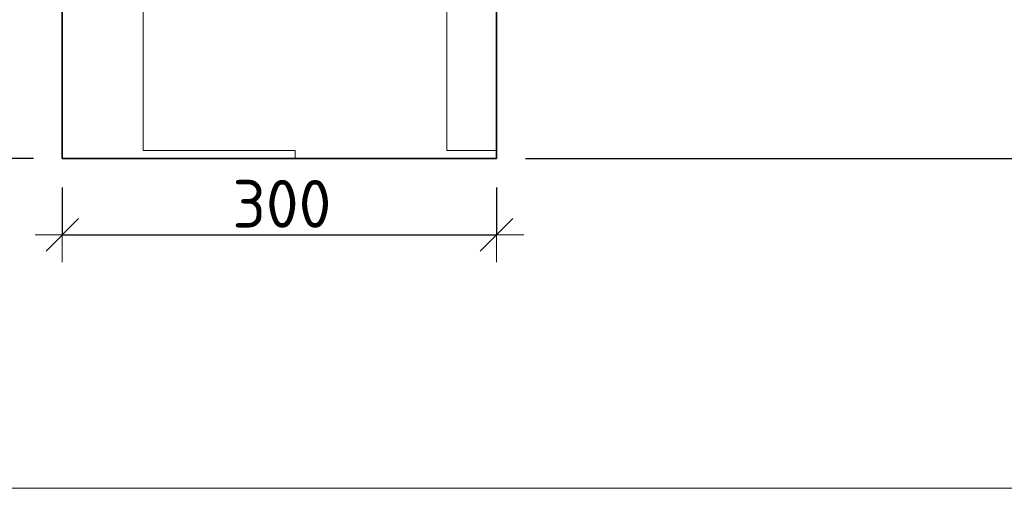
# Model space of a CAD drawing. Header units: metres. Extents: x -38 to 97, y -15 to 21.
# Tile 188 of 222: x 74.57 to 75.25, y 12.472 to 12.795. Entities that reach past the tile are written whole.
import ezdxf

# ---------------------------------------------------------------- set-up
doc = ezdxf.new("R2010")
doc.units = ezdxf.units.M
doc.header["$PDMODE"] = 65
for name, color, linetype, lineweight in [('XR$3$Размерная линия_ общее', 7, 'Continuous', 13), ('XR$4$Размерная линия_ общее', 7, 'Continuous', 13), ('XR$5$Размерная линия_ общее', 7, 'Continuous', 13)]:
    doc.layers.add(name, color=color, linetype=linetype, lineweight=lineweight)
doc.styles.add('ISOCPEUR', font='txt')
doc.dimstyles.new('DIMSTYLE_28', dxfattribs={"dimtxt": 0.033, "dimasz": 0.0375, "dimexe": 0, "dimexo": 0, "dimgap": 0.0165, "dimtad": 2, "dimdec": 0, "dimlfac": 1000, "dimrnd": 5, "dimzin": 12, "dimdsep": 46, "dimtxsty": 'ISOCPEUR', "dimblk1": 'ALL_ML_STRICH', "dimblk2": 'ALL_ML_STRICH', "dimsah": 1, "dimcen": 0, "dimclrd": 7, "dimclre": 256, "dimclrt": 7, "dimadec": 0, "dimazin": 0, "dimtfac": 1, "dimtdec": 0, "dimtix": 1, "dimtmove": 2, "dimatfit": 3, "dimfxl": 0, "dimtzin": 0, "dimlwd": 0, "dimlwe": -3, "dimarcsym": 0})
doc.dimstyles.new('DIMSTYLE_30', dxfattribs={"dimtxt": 0.033, "dimasz": 0.0375, "dimexe": 0, "dimexo": 0, "dimgap": 0.0165, "dimtad": 2, "dimdec": 0, "dimlfac": 1000, "dimrnd": 5, "dimzin": 12, "dimdsep": 46, "dimtxsty": 'ISOCPEUR', "dimblk1": 'ALL_ML_STRICH', "dimblk2": 'ALL_ML_STRICH', "dimsah": 1, "dimcen": 0, "dimclrd": 7, "dimclre": 256, "dimclrt": 7, "dimadec": 0, "dimazin": 0, "dimtfac": 1, "dimtdec": 0, "dimtix": 1, "dimtmove": 2, "dimatfit": 3, "dimfxl": 0, "dimtzin": 0, "dimlwd": 0, "dimlwe": -3, "dimarcsym": 0})
doc.dimstyles.new('DIMSTYLE_8', dxfattribs={"dimtxt": 0.033, "dimasz": 0.0375, "dimexe": 0, "dimexo": 0, "dimgap": 0.0165, "dimtad": 2, "dimdec": 0, "dimlfac": 1000, "dimrnd": 1, "dimzin": 12, "dimdsep": 46, "dimtxsty": 'ISOCPEUR', "dimblk1": 'ALL_ML_STRICH', "dimblk2": 'ALL_ML_STRICH', "dimsah": 1, "dimcen": 0, "dimclrd": 7, "dimclre": 256, "dimclrt": 7, "dimadec": 0, "dimazin": 0, "dimtfac": 1, "dimtdec": 0, "dimtix": 1, "dimtmove": 2, "dimatfit": 3, "dimfxl": 0, "dimtzin": 0, "dimlwd": 0, "dimlwe": -3, "dimarcsym": 0})
pattern_1 = [(0, (0.21, 0.21), (0.105, 0.105), [0.105, -0.105]), (90, (0.21, 0.21), (-0.105, 0.105), [0.105, -0.105])]

# ---------------------------------------------------------------- blocks, each defined once
blk = doc.blocks.new('ALL_ML_STRICH')
at = {"color": 0, "linetype": 'ByBlock', "lineweight": -2}
for p, q in [((0, -0.5), (0, 0.5)), ((-0.3, -0.3), (0.3, 0.3)), ((-1, 0), (0.5, 0))]:
    blk.add_line(p, q, dxfattribs=at)
blk = doc.blocks.new('*D104')
at = {"layer": 'DEFPOINTS', "color": 7, "linetype": 'Continuous', "lineweight": 13, "transparency": 33554687}
for p in [(75.22301, 12.85949), (75.31543, 12.85949), (74.89936, 12.69949)]:
    blk.add_point(p, dxfattribs=at)
at = {"layer": 'XR$3$Размерная линия_ общее', "color": 253, "linetype": 'Continuous', "lineweight": -2, "true_color": 0xa0a0a0, "transparency": 33554687}
for p, q in [((75.24301, 12.85949), (75.31543, 12.85949)), ((74.91936, 12.69949), (75.31543, 12.69949))]:
    blk.add_line(p, q, dxfattribs=at)
at = {"layer": 'XR$3$Размерная линия_ общее', "color": 7, "linetype": 'Continuous', "lineweight": -2, "transparency": 33554687}
blk.add_line((75.31543, 12.85949), (75.31543, 12.69949), dxfattribs=at)
at = {"layer": 'XR$3$Размерная линия_ общее', "color": 7, "linetype": 'Continuous', "lineweight": 13, "transparency": 33554687, "xscale": 0.0375, "yscale": 0.0375, "zscale": 0.0375}
for p, rotation in [((75.31543, 12.85949), 90), ((75.31543, 12.69949), 270)]:
    blk.add_blockref('ALL_ML_STRICH', p, dxfattribs=dict(at, rotation=rotation))
at = {"layer": 'XR$3$Размерная линия_ общее', "color": 7, "linetype": 'Continuous', "lineweight": 13, "transparency": 33554687, "insert": (75.29393, 12.78444), "char_height": 0.033, "width": 0.099, "attachment_point": 5, "rotation": 90, "style": 'ISOCPEUR'}
blk.add_mtext('\\A1;{160}', dxfattribs=at)
blk = doc.blocks.new('*D113')
at = {"layer": 'DEFPOINTS', "color": 7, "linetype": 'Continuous', "lineweight": 13, "transparency": 33554687}
for p in [(74.59936, 12.69949), (74.89936, 12.69949), (74.59936, 12.64675)]:
    blk.add_point(p, dxfattribs=at)
at = {"layer": 'XR$3$Размерная линия_ общее', "color": 253, "linetype": 'Continuous', "lineweight": -2, "true_color": 0xa0a0a0, "transparency": 33554687}
for p, q in [((74.59936, 12.67949), (74.59936, 12.64675)), ((74.89936, 12.67949), (74.89936, 12.64675))]:
    blk.add_line(p, q, dxfattribs=at)
at = {"layer": 'XR$3$Размерная линия_ общее', "color": 7, "linetype": 'Continuous', "lineweight": -2, "transparency": 33554687}
blk.add_line((74.59936, 12.64675), (74.89936, 12.64675), dxfattribs=at)
at = {"layer": 'XR$3$Размерная линия_ общее', "color": 7, "linetype": 'Continuous', "lineweight": 13, "transparency": 33554687, "xscale": 0.0375, "yscale": 0.0375, "zscale": 0.0375, "rotation": 180}
blk.add_blockref('ALL_ML_STRICH', (74.59936, 12.64675), dxfattribs=at)
at = {"layer": 'XR$3$Размерная линия_ общее', "color": 7, "linetype": 'Continuous', "lineweight": 13, "transparency": 33554687, "xscale": 0.0375, "yscale": 0.0375, "zscale": 0.0375}
blk.add_blockref('ALL_ML_STRICH', (74.89936, 12.64675), dxfattribs=at)
at = {"layer": 'XR$3$Размерная линия_ общее', "color": 7, "linetype": 'Continuous', "lineweight": 13, "transparency": 33554687, "insert": (74.75101, 12.66825), "char_height": 0.033, "width": 0.099, "attachment_point": 5, "style": 'ISOCPEUR'}
blk.add_mtext('\\A1;{300}', dxfattribs=at)
blk = doc.blocks.new('*D224')
at = {"layer": 'DEFPOINTS', "color": 7, "linetype": 'Continuous', "lineweight": 13, "transparency": 33554687}
for p in [(74.59936, 12.89949), (74.54217, 12.69949), (74.59936, 12.69949)]:
    blk.add_point(p, dxfattribs=at)
at = {"layer": 'XR$3$Размерная линия_ общее', "color": 253, "linetype": 'Continuous', "lineweight": -2, "true_color": 0xa0a0a0, "transparency": 33554687}
for p, q in [((74.57936, 12.89949), (74.54217, 12.89949)), ((74.57936, 12.69949), (74.54217, 12.69949))]:
    blk.add_line(p, q, dxfattribs=at)
at = {"layer": 'XR$3$Размерная линия_ общее', "color": 7, "linetype": 'Continuous', "lineweight": -2, "transparency": 33554687}
blk.add_line((74.54217, 12.69949), (74.54217, 12.89949), dxfattribs=at)
at = {"layer": 'XR$3$Размерная линия_ общее', "color": 7, "linetype": 'Continuous', "lineweight": 13, "transparency": 33554687, "xscale": 0.0375, "yscale": 0.0375, "zscale": 0.0375}
for p, rotation in [((74.54217, 12.89949), 90), ((74.54217, 12.69949), 270)]:
    blk.add_blockref('ALL_ML_STRICH', p, dxfattribs=dict(at, rotation=rotation))
at = {"layer": 'XR$3$Размерная линия_ общее', "color": 7, "linetype": 'Continuous', "lineweight": 13, "transparency": 33554687, "insert": (74.52067, 12.80114), "char_height": 0.033, "width": 0.099, "attachment_point": 5, "rotation": 90, "style": 'ISOCPEUR'}
blk.add_mtext('\\A1;{200}', dxfattribs=at)
blk = doc.blocks.new('*D549')
at = {"layer": 'DEFPOINTS', "color": 7, "linetype": 'Continuous', "lineweight": 13, "transparency": 33554687}
for p in [(75.22301, 12.85949), (75.31543, 12.85949), (74.89936, 12.69949)]:
    blk.add_point(p, dxfattribs=at)
at = {"layer": 'XR$4$Размерная линия_ общее', "color": 253, "linetype": 'Continuous', "lineweight": -2, "true_color": 0xa0a0a0, "transparency": 33554687}
for p, q in [((75.24301, 12.85949), (75.31543, 12.85949)), ((74.91936, 12.69949), (75.31543, 12.69949))]:
    blk.add_line(p, q, dxfattribs=at)
at = {"layer": 'XR$4$Размерная линия_ общее', "color": 7, "linetype": 'Continuous', "lineweight": -2, "transparency": 33554687}
blk.add_line((75.31543, 12.85949), (75.31543, 12.69949), dxfattribs=at)
at = {"layer": 'XR$4$Размерная линия_ общее', "color": 7, "linetype": 'Continuous', "lineweight": 13, "transparency": 33554687, "xscale": 0.0375, "yscale": 0.0375, "zscale": 0.0375}
for p, rotation in [((75.31543, 12.85949), 90), ((75.31543, 12.69949), 270)]:
    blk.add_blockref('ALL_ML_STRICH', p, dxfattribs=dict(at, rotation=rotation))
at = {"layer": 'XR$4$Размерная линия_ общее', "color": 7, "linetype": 'Continuous', "lineweight": 13, "transparency": 33554687, "insert": (75.29393, 12.78444), "char_height": 0.033, "width": 0.099, "attachment_point": 5, "rotation": 90, "style": 'ISOCPEUR'}
blk.add_mtext('\\A1;{160}', dxfattribs=at)
blk = doc.blocks.new('*D554')
at = {"layer": 'DEFPOINTS', "color": 7, "linetype": 'Continuous', "lineweight": 13, "transparency": 33554687}
for p in [(74.59936, 12.69949), (74.89936, 12.69949), (74.59936, 12.64675)]:
    blk.add_point(p, dxfattribs=at)
at = {"layer": 'XR$4$Размерная линия_ общее', "color": 253, "linetype": 'Continuous', "lineweight": -2, "true_color": 0xa0a0a0, "transparency": 33554687}
for p, q in [((74.59936, 12.67949), (74.59936, 12.64675)), ((74.89936, 12.67949), (74.89936, 12.64675))]:
    blk.add_line(p, q, dxfattribs=at)
at = {"layer": 'XR$4$Размерная линия_ общее', "color": 7, "linetype": 'Continuous', "lineweight": -2, "transparency": 33554687}
blk.add_line((74.59936, 12.64675), (74.89936, 12.64675), dxfattribs=at)
at = {"layer": 'XR$4$Размерная линия_ общее', "color": 7, "linetype": 'Continuous', "lineweight": 13, "transparency": 33554687, "xscale": 0.0375, "yscale": 0.0375, "zscale": 0.0375, "rotation": 180}
blk.add_blockref('ALL_ML_STRICH', (74.59936, 12.64675), dxfattribs=at)
at = {"layer": 'XR$4$Размерная линия_ общее', "color": 7, "linetype": 'Continuous', "lineweight": 13, "transparency": 33554687, "xscale": 0.0375, "yscale": 0.0375, "zscale": 0.0375}
blk.add_blockref('ALL_ML_STRICH', (74.89936, 12.64675), dxfattribs=at)
at = {"layer": 'XR$4$Размерная линия_ общее', "color": 7, "linetype": 'Continuous', "lineweight": 13, "transparency": 33554687, "insert": (74.75101, 12.66825), "char_height": 0.033, "width": 0.099, "attachment_point": 5, "style": 'ISOCPEUR'}
blk.add_mtext('\\A1;{300}', dxfattribs=at)
blk = doc.blocks.new('*D555')
at = {"layer": 'DEFPOINTS', "color": 7, "linetype": 'Continuous', "lineweight": 13, "transparency": 33554687}
for p in [(74.59936, 12.89949), (74.54217, 12.69949), (74.59936, 12.69949)]:
    blk.add_point(p, dxfattribs=at)
at = {"layer": 'XR$4$Размерная линия_ общее', "color": 253, "linetype": 'Continuous', "lineweight": -2, "true_color": 0xa0a0a0, "transparency": 33554687}
for p, q in [((74.57936, 12.89949), (74.54217, 12.89949)), ((74.57936, 12.69949), (74.54217, 12.69949))]:
    blk.add_line(p, q, dxfattribs=at)
at = {"layer": 'XR$4$Размерная линия_ общее', "color": 7, "linetype": 'Continuous', "lineweight": -2, "transparency": 33554687}
blk.add_line((74.54217, 12.69949), (74.54217, 12.89949), dxfattribs=at)
at = {"layer": 'XR$4$Размерная линия_ общее', "color": 7, "linetype": 'Continuous', "lineweight": 13, "transparency": 33554687, "xscale": 0.0375, "yscale": 0.0375, "zscale": 0.0375}
for p, rotation in [((74.54217, 12.89949), 90), ((74.54217, 12.69949), 270)]:
    blk.add_blockref('ALL_ML_STRICH', p, dxfattribs=dict(at, rotation=rotation))
at = {"layer": 'XR$4$Размерная линия_ общее', "color": 7, "linetype": 'Continuous', "lineweight": 13, "transparency": 33554687, "insert": (74.52067, 12.80114), "char_height": 0.033, "width": 0.099, "attachment_point": 5, "rotation": 90, "style": 'ISOCPEUR'}
blk.add_mtext('\\A1;{200}', dxfattribs=at)
blk = doc.blocks.new('*D885')
at = {"layer": 'DEFPOINTS', "color": 7, "linetype": 'Continuous', "lineweight": 13, "transparency": 33554687}
for p in [(75.22301, 12.85949), (75.31543, 12.85949), (74.89936, 12.69949)]:
    blk.add_point(p, dxfattribs=at)
at = {"layer": 'XR$5$Размерная линия_ общее', "color": 253, "linetype": 'Continuous', "lineweight": -2, "true_color": 0xa0a0a0, "transparency": 33554687}
for p, q in [((75.24301, 12.85949), (75.31543, 12.85949)), ((74.91936, 12.69949), (75.31543, 12.69949))]:
    blk.add_line(p, q, dxfattribs=at)
at = {"layer": 'XR$5$Размерная линия_ общее', "color": 7, "linetype": 'Continuous', "lineweight": -2, "transparency": 33554687}
blk.add_line((75.31543, 12.85949), (75.31543, 12.69949), dxfattribs=at)
at = {"layer": 'XR$5$Размерная линия_ общее', "color": 7, "linetype": 'Continuous', "lineweight": 13, "transparency": 33554687, "xscale": 0.0375, "yscale": 0.0375, "zscale": 0.0375}
for p, rotation in [((75.31543, 12.85949), 90), ((75.31543, 12.69949), 270)]:
    blk.add_blockref('ALL_ML_STRICH', p, dxfattribs=dict(at, rotation=rotation))
at = {"layer": 'XR$5$Размерная линия_ общее', "color": 7, "linetype": 'Continuous', "lineweight": 13, "transparency": 33554687, "insert": (75.29393, 12.78444), "char_height": 0.033, "width": 0.099, "attachment_point": 5, "rotation": 90, "style": 'ISOCPEUR'}
blk.add_mtext('\\A1;{160}', dxfattribs=at)
blk = doc.blocks.new('*D890')
at = {"layer": 'DEFPOINTS', "color": 7, "linetype": 'Continuous', "lineweight": 13, "transparency": 33554687}
for p in [(74.59936, 12.69949), (74.89936, 12.69949), (74.59936, 12.64675)]:
    blk.add_point(p, dxfattribs=at)
at = {"layer": 'XR$5$Размерная линия_ общее', "color": 253, "linetype": 'Continuous', "lineweight": -2, "true_color": 0xa0a0a0, "transparency": 33554687}
for p, q in [((74.59936, 12.67949), (74.59936, 12.64675)), ((74.89936, 12.67949), (74.89936, 12.64675))]:
    blk.add_line(p, q, dxfattribs=at)
at = {"layer": 'XR$5$Размерная линия_ общее', "color": 7, "linetype": 'Continuous', "lineweight": -2, "transparency": 33554687}
blk.add_line((74.59936, 12.64675), (74.89936, 12.64675), dxfattribs=at)
at = {"layer": 'XR$5$Размерная линия_ общее', "color": 7, "linetype": 'Continuous', "lineweight": 13, "transparency": 33554687, "xscale": 0.0375, "yscale": 0.0375, "zscale": 0.0375, "rotation": 180}
blk.add_blockref('ALL_ML_STRICH', (74.59936, 12.64675), dxfattribs=at)
at = {"layer": 'XR$5$Размерная линия_ общее', "color": 7, "linetype": 'Continuous', "lineweight": 13, "transparency": 33554687, "xscale": 0.0375, "yscale": 0.0375, "zscale": 0.0375}
blk.add_blockref('ALL_ML_STRICH', (74.89936, 12.64675), dxfattribs=at)
at = {"layer": 'XR$5$Размерная линия_ общее', "color": 7, "linetype": 'Continuous', "lineweight": 13, "transparency": 33554687, "insert": (74.75101, 12.66825), "char_height": 0.033, "width": 0.099, "attachment_point": 5, "style": 'ISOCPEUR'}
blk.add_mtext('\\A1;{300}', dxfattribs=at)
blk = doc.blocks.new('*D891')
at = {"layer": 'DEFPOINTS', "color": 7, "linetype": 'Continuous', "lineweight": 13, "transparency": 33554687}
for p in [(74.59936, 12.89949), (74.54217, 12.69949), (74.59936, 12.69949)]:
    blk.add_point(p, dxfattribs=at)
at = {"layer": 'XR$5$Размерная линия_ общее', "color": 253, "linetype": 'Continuous', "lineweight": -2, "true_color": 0xa0a0a0, "transparency": 33554687}
for p, q in [((74.57936, 12.89949), (74.54217, 12.89949)), ((74.57936, 12.69949), (74.54217, 12.69949))]:
    blk.add_line(p, q, dxfattribs=at)
at = {"layer": 'XR$5$Размерная линия_ общее', "color": 7, "linetype": 'Continuous', "lineweight": -2, "transparency": 33554687}
blk.add_line((74.54217, 12.69949), (74.54217, 12.89949), dxfattribs=at)
at = {"layer": 'XR$5$Размерная линия_ общее', "color": 7, "linetype": 'Continuous', "lineweight": 13, "transparency": 33554687, "xscale": 0.0375, "yscale": 0.0375, "zscale": 0.0375}
for p, rotation in [((74.54217, 12.89949), 90), ((74.54217, 12.69949), 270)]:
    blk.add_blockref('ALL_ML_STRICH', p, dxfattribs=dict(at, rotation=rotation))
at = {"layer": 'XR$5$Размерная линия_ общее', "color": 7, "linetype": 'Continuous', "lineweight": 13, "transparency": 33554687, "insert": (74.52067, 12.80114), "char_height": 0.033, "width": 0.099, "attachment_point": 5, "rotation": 90, "style": 'ISOCPEUR'}
blk.add_mtext('\\A1;{200}', dxfattribs=at)

msp = doc.modelspace()

# ---------------------------------------------------------------- hatches: boundary and pattern name
at = {"linetype": 'Continuous', "lineweight": 13, "transparency": 33554687}
h = msp.add_hatch(dxfattribs=at)
h.set_pattern_fill('____', scale=0.105, style=0, pattern_type=2)
h.set_pattern_definition(pattern_1)
h.paths.add_polyline_path([(74.67936, 12.93949), (74.59936, 12.89949), (74.59936, 12.69949), (74.89936, 12.69949), (74.89936, 12.85949), (75.22301, 12.85949), (75.22301, 13.05949), (74.67936, 13.05949)], flags=0)
h = msp.add_hatch(dxfattribs=at)
h.set_pattern_fill('____', scale=0.105, style=0, pattern_type=2)
h.set_pattern_definition(pattern_1)
h.paths.add_polyline_path([(74.67936, 12.93949), (74.59936, 12.89949), (74.59936, 12.69949), (74.89936, 12.69949), (74.89936, 12.85949), (75.22301, 12.85949), (75.22301, 13.05949), (74.67936, 13.05949)], flags=0)
h = msp.add_hatch(dxfattribs=at)
h.set_pattern_fill('____', scale=0.105, style=0, pattern_type=2)
h.set_pattern_definition(pattern_1)
h.paths.add_polyline_path([(74.67936, 12.93949), (74.59936, 12.89949), (74.59936, 12.69949), (74.89936, 12.69949), (74.89936, 12.85949), (75.22301, 12.85949), (75.22301, 13.05949), (74.67936, 13.05949)], flags=0)

# ---------------------------------------------------------------- linework, layer by layer
at = {"color": 7, "linetype": 'Continuous', "lineweight": 35, "transparency": 33554687}
for p, q in [((74.59936, 12.85949), (74.59936, 12.69949)), ((74.59936, 12.85949), (74.59936, 12.69949)), ((74.59936, 12.85949), (74.59936, 12.69949)), ((74.89936, 12.69949), (74.89936, 12.85949)), ((74.89936, 12.69949), (74.89936, 12.85949)), ((74.89936, 12.69949), (74.89936, 12.85949)), ((74.59936, 12.69949), (74.89936, 12.69949)), ((74.59936, 12.69949), (74.89936, 12.69949)), ((74.59936, 12.69949), (74.89936, 12.69949))]:
    msp.add_line(p, q, dxfattribs=at)
at = {"color": 7, "linetype": 'Continuous', "lineweight": 13, "transparency": 33554687}
msp.add_line((86.41979, 12.47171), (67.91979, 12.47171), dxfattribs=at)

# ---------------------------------------------------------------- dimensions: what is measured, and where the dimension line sits
at = {"layer": 'XR$3$Размерная линия_ общее', "color": 7, "linetype": 'Continuous', "lineweight": 13, "transparency": 33554687}
for base, p1, p2, angle, dimstyle, picture, middle in [((74.54217, 12.89949), (74.57936, 12.69949), (74.57936, 12.89949), 90, 'DIMSTYLE_28', '*D224', (74.52067, 12.80114)), ((75.31543, 12.69949), (75.24301, 12.85949), (74.91936, 12.69949), 270, 'DIMSTYLE_8', '*D104', (75.29393, 12.78444))]:
    dim = msp.add_linear_dim(base=base, p1=p1, p2=p2, angle=angle, dimstyle=dimstyle, override={"dimpost": '<>', "dimclrd": 7, "dimclre": 253, "dimclrt": 7, "dimlwd": 0, "dimlwe": 65533}, dxfattribs=at)
    dim.commit()
    dim.dimension.update_dxf_attribs({"geometry": picture, "text_midpoint": middle, "dimtype": 160})
dim = msp.add_linear_dim(base=(74.89936, 12.64675), p1=(74.59936, 12.67949), p2=(74.89936, 12.67949), dimstyle='DIMSTYLE_8', override={"dimpost": '<>', "dimclrd": 7, "dimclre": 253, "dimclrt": 7, "dimlwd": 0, "dimlwe": 65533}, dxfattribs=at)
dim.commit()
dim.dimension.update_dxf_attribs({"geometry": '*D113', "text_midpoint": (74.75101, 12.66825), "dimtype": 160})
at = {"layer": 'XR$4$Размерная линия_ общее', "color": 7, "linetype": 'Continuous', "lineweight": 13, "transparency": 33554687}
for base, p1, p2, angle, dimstyle, picture, middle in [((74.54217, 12.89949), (74.57936, 12.69949), (74.57936, 12.89949), 90, 'DIMSTYLE_30', '*D555', (74.52067, 12.80114)), ((75.31543, 12.69949), (75.24301, 12.85949), (74.91936, 12.69949), 270, 'DIMSTYLE_8', '*D549', (75.29393, 12.78444))]:
    dim = msp.add_linear_dim(base=base, p1=p1, p2=p2, angle=angle, dimstyle=dimstyle, override={"dimpost": '<>', "dimclrd": 7, "dimclre": 253, "dimclrt": 7, "dimlwd": 0, "dimlwe": 65533}, dxfattribs=at)
    dim.commit()
    dim.dimension.update_dxf_attribs({"geometry": picture, "text_midpoint": middle, "dimtype": 160})
dim = msp.add_linear_dim(base=(74.89936, 12.64675), p1=(74.59936, 12.67949), p2=(74.89936, 12.67949), dimstyle='DIMSTYLE_8', override={"dimpost": '<>', "dimclrd": 7, "dimclre": 253, "dimclrt": 7, "dimlwd": 0, "dimlwe": 65533}, dxfattribs=at)
dim.commit()
dim.dimension.update_dxf_attribs({"geometry": '*D554', "text_midpoint": (74.75101, 12.66825), "dimtype": 160})
at = {"layer": 'XR$5$Размерная линия_ общее', "color": 7, "linetype": 'Continuous', "lineweight": 13, "transparency": 33554687}
for base, p1, p2, angle, dimstyle, picture, middle in [((74.54217, 12.89949), (74.57936, 12.69949), (74.57936, 12.89949), 90, 'DIMSTYLE_30', '*D891', (74.52067, 12.80114)), ((75.31543, 12.69949), (75.24301, 12.85949), (74.91936, 12.69949), 270, 'DIMSTYLE_8', '*D885', (75.29393, 12.78444))]:
    dim = msp.add_linear_dim(base=base, p1=p1, p2=p2, angle=angle, dimstyle=dimstyle, override={"dimpost": '<>', "dimclrd": 7, "dimclre": 253, "dimclrt": 7, "dimlwd": 0, "dimlwe": 65533}, dxfattribs=at)
    dim.commit()
    dim.dimension.update_dxf_attribs({"geometry": picture, "text_midpoint": middle, "dimtype": 160})
dim = msp.add_linear_dim(base=(74.89936, 12.64675), p1=(74.59936, 12.67949), p2=(74.89936, 12.67949), dimstyle='DIMSTYLE_8', override={"dimpost": '<>', "dimclrd": 7, "dimclre": 253, "dimclrt": 7, "dimlwd": 0, "dimlwe": 65533}, dxfattribs=at)
dim.commit()
dim.dimension.update_dxf_attribs({"geometry": '*D890', "text_midpoint": (74.75101, 12.66825), "dimtype": 160})

doc.saveas('drawing.dxf')
